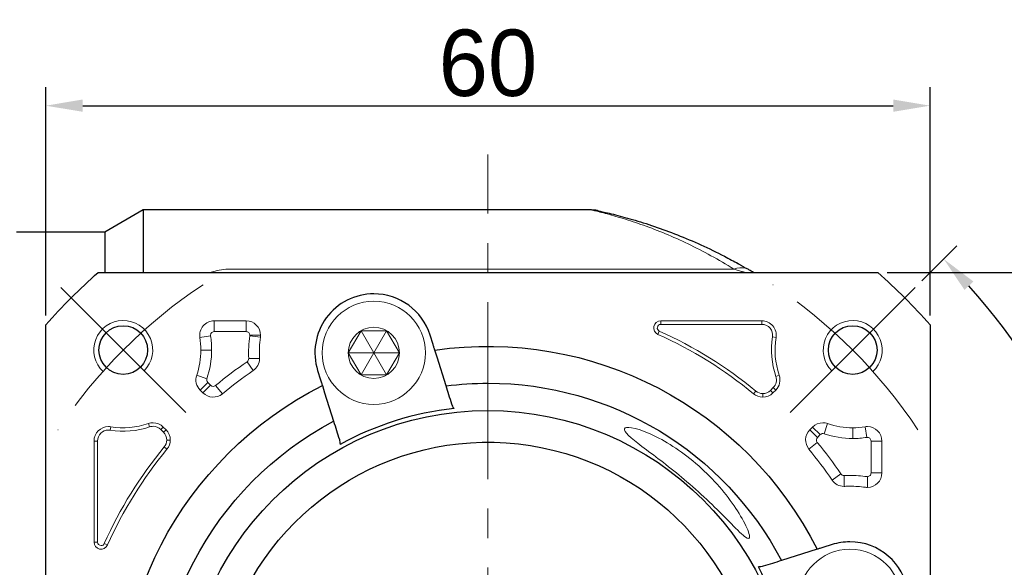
# Model space of a CAD drawing. Header units: millimetres. Extents: x 831 to 1300, y 1031 to 1361.
# Tile 4 of 12: x 891 to 958, y 1257 to 1294. Entities that reach past the tile are written whole.
import ezdxf

# ---------------------------------------------------------------- set-up
doc = ezdxf.new("R2010")
doc.units = ezdxf.units.MM
doc.header["$PDSIZE"] = -5
doc.linetypes.add('点画线', pattern=[18, 12, -2, 2, -2])
doc.layers.get('0').update_dxf_attribs({"lineweight": 18})
doc.layers.get('Defpoints').update_dxf_attribs({"lineweight": 18})
for name, color, linetype, lineweight in [('7中心线层', 7, '点画线', 18), ('尺寸线层', 3, 'Continuous', 18), ('粗实线', 7, 'Continuous', 50), ('细实线', 7, 'Continuous', 18)]:
    doc.layers.add(name, color=color, linetype=linetype, lineweight=lineweight)
doc.styles.add('工程字', font='txt')
doc.dimstyles.new('DIMSTYLE_17', dxfattribs={"dimtxt": 8, "dimasz": 12, "dimexe": 0.18, "dimexo": 0.0625, "dimgap": 0.09, "dimtad": 1, "dimtih": 1, "dimtoh": 1, "dimdec": 3, "dimdsep": 46, "dimtxsty": 'Standard', "dimblk": '_CAXARROW', "dimcen": 0.09, "dimdle": 24, "dimadec": 0, "dimazin": 0, "dimtfac": 0.7, "dimtdec": 3, "dimtofl": 0, "dimtmove": 0, "dimatfit": 3, "dimfxl": 1, "dimtolj": 1, "dimarcsym": 0})
doc.dimstyles.new('副本 ISO-25', dxfattribs={"dimtxt": 4.5, "dimasz": 2.5, "dimexe": 1.25, "dimexo": 0.625, "dimtad": 1, "dimtxsty": '工程字', "dimcen": 2.5, "dimdle": 5, "dimadec": 0, "dimazin": 0, "dimtfac": 1, "dimtmove": 0, "dimatfit": 3, "dimfxl": 1, "dimtolj": 1, "dimarcsym": 0})

# ---------------------------------------------------------------- blocks, each defined once
blk = doc.blocks.new('*D94')
at = {"layer": 'Defpoints', "color": 0}
for p in [(952.55, 1288.42), (892.55, 1273.562), (952.55, 1273.562)]:
    blk.add_point(p, dxfattribs=at)
at = {"layer": '尺寸线层', "color": 0, "lineweight": -2}
for p, q in [((892.55, 1274.187), (892.55, 1289.67)), ((952.55, 1274.187), (952.55, 1289.67)), ((895.05, 1288.42), (950.05, 1288.42))]:
    blk.add_line(p, q, dxfattribs=at)
at = {"layer": '尺寸线层', "color": 0}
for points in [[(895.05, 1288.837), (895.05, 1288.004), (892.55, 1288.42)], [(950.05, 1288.004), (950.05, 1288.837), (952.55, 1288.42)]]:
    blk.add_solid(points, dxfattribs=at)
at = {"layer": '尺寸线层', "color": 0, "insert": (922.55, 1291.295), "char_height": 4.5, "attachment_point": 5, "style": '工程字'}
blk.add_mtext('\\A1;60', dxfattribs=at)
blk = doc.blocks.new('_CAXARROW')
blk.add_hatch(color=0).paths.add_polyline_path([(0, 0), (-1, 0.125), (-1, -0.125)], flags=0)
blk = doc.blocks.new('*D102')
at = {"layer": 'Defpoints', "color": 0}
for p in [(949.954, 1268.877), (895.147, 1225.332)]:
    blk.add_point(p, dxfattribs=at)
at = {"layer": '尺寸线层', "color": 0, "linetype": 'Continuous', "lineweight": -2}
for p, q in [((922.46, 1247.104), (922.64, 1247.104)), ((922.55, 1247.014), (922.55, 1247.194)), ((873.296, 1207.971), (892.798, 1223.465)), ((863.17, 1207.971), (873.296, 1207.971))]:
    blk.add_line(p, q, dxfattribs=at)
blk.add_arc((922.55, 1247.104), 35, 218.17347, 303.41935, dxfattribs=at)
at = {"layer": '尺寸线层', "color": 0, "lineweight": -2, "xscale": 3, "yscale": 3, "zscale": 3, "rotation": 38.46813667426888}
blk.add_blockref('_CAXARROW', (895.147, 1225.332), dxfattribs=at)
at = {"layer": '尺寸线层', "color": 0, "insert": (867.733, 1211.221), "char_height": 4.5, "attachment_point": 5, "style": '工程字'}
blk.add_mtext('\\A1;∅70', dxfattribs=at)
blk = doc.blocks.new('_FILLED')
at = {"linetype": 'ByBlock'}
blk.add_hatch(color=0, dxfattribs=at).paths.add_polyline_path([(0, 0), (-1, 0.133), (-1, -0.133)], flags=0)
blk = doc.blocks.new('*D103')
at = {"layer": 'Defpoints', "color": 0}
for p in [(949.008, 1277.104), (949.008, 1217.104), (974.386, 1217.104)]:
    blk.add_point(p, dxfattribs=at)
at = {"layer": '尺寸线层', "color": 0, "lineweight": -2}
for p, q in [((949.633, 1277.104), (975.636, 1277.104)), ((974.386, 1274.604), (974.386, 1219.604)), ((949.633, 1217.104), (975.636, 1217.104))]:
    blk.add_line(p, q, dxfattribs=at)
at = {"layer": '尺寸线层', "color": 0}
for points in [[(974.803, 1274.604), (973.969, 1274.604), (974.386, 1277.104)], [(973.969, 1219.604), (974.803, 1219.604), (974.386, 1217.104)]]:
    blk.add_solid(points, dxfattribs=at)
at = {"layer": '尺寸线层', "color": 0, "insert": (971.511, 1247.104), "char_height": 4.5, "attachment_point": 5, "rotation": 90, "style": '工程字'}
blk.add_mtext('\\A1;60', dxfattribs=at)
blk = doc.blocks.new('*D104')
at = {"layer": 'Defpoints', "color": 0}
for p in [(951.542, 1276.096), (943.056, 1267.61), (964.792, 1258.423), (868.637, 1247.104), (956.55, 1247.104)]:
    blk.add_point(p, dxfattribs=at)
at = {"layer": '尺寸线层', "color": 0, "lineweight": -2}
for p, q in [((951.984, 1276.538), (954.357, 1278.911)), ((957.175, 1247.104), (967.532, 1247.104))]:
    blk.add_line(p, q, dxfattribs=at)
blk.add_arc((922.55, 1247.104), 43.732, 3.27584, 41.72416, dxfattribs=at)
at = {"layer": '尺寸线层', "color": 0}
for points in [[(955.493, 1276.496), (954.887, 1275.924), (953.473, 1278.028)], [(965.794, 1249.591), (966.627, 1249.615), (966.282, 1247.104)]]:
    blk.add_solid(points, dxfattribs=at)
at = {"layer": '尺寸线层', "color": 0, "insert": (965.61, 1264.94), "char_height": 4.5, "attachment_point": 5, "rotation": 292.5, "style": '工程字'}
blk.add_mtext('\\A1;45%%d', dxfattribs=at)

msp = doc.modelspace()

# ---------------------------------------------------------------- linework, layer by layer
for p, q in [((905.086, 1277.3388), (939.2391, 1277.3388)), ((903.9708, 1273.1047), (903.9708, 1273.8348)), ((906.1386, 1273.8348), (903.9708, 1273.8348)), ((906.1386, 1273.1047), (906.1386, 1273.8348)), ((941.1297, 1273.8348), (934.2763, 1273.8348)), ((934.2763, 1273.5941), (934.2763, 1273.8348)), ((934.2763, 1273.5941), (941.1297, 1273.5941)), ((941.1297, 1273.5941), (941.1297, 1273.8348)), ((903.7237, 1272.8142), (903.003, 1272.6973)), ((903.9708, 1273.1047), (906.1386, 1273.1047)), ((906.3866, 1272.8202), (907.11, 1272.7208)), ((906.3888, 1272.8543), (907.1191, 1272.8543)), ((934.1785, 1273.1354), (934.0803, 1272.9156)), ((941.86, 1272.7358), (942.0975, 1272.6973)), ((903.071, 1271.8531), (903.8012, 1271.8531)), ((906.2071, 1271.0602), (906.6186, 1270.457)), ((906.3161, 1271.2783), (907.0455, 1271.3113)), ((906.3163, 1271.267), (907.0465, 1271.267)), ((903.4778, 1269.9101), (902.787, 1270.1465)), ((942.0857, 1270.0686), (942.3135, 1270.1465)), ((903.5377, 1269.652), (903.0214, 1269.1357)), ((903.7265, 1269.4631), (903.2102, 1268.9468)), ((903.7265, 1269.4631), (903.5377, 1269.652)), ((904.0631, 1269.4473), (904.5286, 1268.8847)), ((903.0214, 1269.1357), (903.2102, 1268.9468)), ((940.7253, 1269.0702), (940.5719, 1268.8847)), ((941.197, 1268.9003), (941.197, 1268.6597)), ((941.9089, 1269.3059), (941.7201, 1269.117)), ((941.7201, 1269.117), (941.8903, 1268.9468)), ((941.8903, 1268.9468), (942.0791, 1269.1357)), ((941.9089, 1269.3059), (942.0791, 1269.1357)), ((899.586, 1266.6398), (899.5081, 1266.8676)), ((945.356, 1266.1767), (945.5924, 1266.8676)), ((896.9188, 1266.4141), (896.9573, 1266.6516)), ((900.3487, 1266.463), (900.5189, 1266.6332)), ((900.3487, 1266.463), (900.5376, 1266.2742)), ((900.7077, 1266.4444), (900.5189, 1266.6332)), ((900.5376, 1266.2742), (900.7077, 1266.4444)), ((944.5816, 1266.6332), (944.3927, 1266.4444)), ((944.909, 1265.9281), (944.3927, 1266.4444)), ((945.0979, 1266.1169), (944.5816, 1266.6332)), ((944.909, 1265.9281), (945.0979, 1266.1169)), ((947.299, 1266.5836), (947.299, 1265.8534)), ((948.2601, 1265.9309), (948.1432, 1266.6516)), ((895.8198, 1265.6838), (895.8198, 1258.8304)), ((896.0604, 1265.6838), (895.8198, 1265.6838)), ((896.0604, 1258.8304), (896.0604, 1265.6838)), ((900.7542, 1265.7511), (900.9949, 1265.7511)), ((944.8932, 1265.5915), (944.3306, 1265.126)), ((948.5506, 1265.6838), (948.5506, 1263.516)), ((948.5506, 1265.6838), (949.2807, 1265.6838)), ((949.2807, 1263.516), (949.2807, 1265.6838)), ((900.5844, 1265.2794), (900.7699, 1265.126)), ((946.5061, 1263.4475), (945.9029, 1263.036)), ((948.5506, 1263.516), (949.2807, 1263.516)), ((946.7129, 1263.3383), (946.7129, 1262.6081)), ((948.3002, 1263.2658), (948.3002, 1262.5355)), ((896.0604, 1258.8304), (895.8198, 1258.8304)), ((896.5192, 1258.7326), (896.7389, 1258.6344))]:
    msp.add_line(p, q)
msp.add_circle((914.8071, 1271.6626), 1.7321)
for centre, radius, start, end in [((897.8015, 1271.8531), 2, 315, 227.046713), ((903.9708, 1272.8543), 0.9805, 90, 189.218623), ((906.1386, 1272.8543), 0.9805, 0, 90), ((934.2763, 1273.3543), 0.4805, 90, 245.929385), ((941.1297, 1272.8543), 0.9805, 350.781377, 90), ((947.299, 1271.8531), 2, 312.953287, 225), ((897.8015, 1271.8531), 5.9997, 0, 9.218623), ((914.8071, 1271.6626), 8.4997, 172.17173, 182.59118), ((906.1386, 1272.8543), 0.9805, 352.17173, 0), ((922.5502, 1247.1043), 28.5102, 50.39475, 65.929385), ((947.299, 1271.8531), 5.5102, 170.781377, 198.896119), ((897.8015, 1271.8531), 5.9997, 341.103881, 0), ((922.5502, 1247.1043), 28.9997, 124.302587, 129.60525), ((906.066, 1271.267), 0.9805, 304.302587, 0), ((906.066, 1271.267), 0.9805, 0, 2.59118), ((903.7147, 1269.829), 0.9805, 161.103881, 225), ((941.3858, 1269.829), 0.9805, 315, 18.896119), ((903.9035, 1269.6401), 0.9805, 225, 309.60525), ((941.197, 1269.6401), 0.9805, 230.39475, 270), ((941.197, 1269.6401), 0.9805, 270, 315), ((899.8256, 1265.9399), 0.9805, 90, 108.896119), ((899.8256, 1265.9399), 0.9805, 45, 90), ((945.2749, 1265.9399), 0.9805, 90, 135), ((945.2749, 1265.9399), 0.9805, 71.103881, 90), ((896.8002, 1265.6838), 0.9805, 90, 180), ((896.8002, 1265.6838), 0.9805, 80.781377, 90), ((897.8015, 1271.8531), 5.5102, 260.781377, 288.896119), ((900.0144, 1265.7511), 0.9805, 0, 45), ((945.086, 1265.7511), 0.9805, 135, 219.60525), ((947.299, 1271.8531), 5.9997, 251.103881, 270), ((948.3002, 1265.6838), 0.9805, 90, 99.218623), ((948.3002, 1265.6838), 0.9805, 0, 90), ((900.0144, 1265.7511), 0.9805, 320.39475, 0), ((922.5502, 1247.1043), 28.9997, 34.302587, 39.60525), ((947.299, 1271.8531), 5.9997, 270, 279.218623), ((922.5502, 1247.1043), 28.5102, 140.39475, 155.929385), ((948.3002, 1263.516), 0.9805, 270, 0), ((946.7129, 1263.5886), 0.9805, 214.302587, 270), ((947.1085, 1254.8475), 8.4997, 90, 92.59118), ((947.1085, 1254.8475), 8.4997, 82.17173, 90), ((946.7129, 1263.5886), 0.9805, 270, 272.59118), ((948.3002, 1263.516), 0.9805, 262.17173, 270), ((896.3002, 1258.8304), 0.4805, 180, 335.929385)]:
    msp.add_arc(centre, radius, start, end)
at = {"extrusion": (0, 0, -1)}
for centre, radius, start, end in [((-941.1297, 1272.8543), 0.7398, 90, 189.218623), ((-922.5502, 1247.1043), 28.2695, 114.070615, 129.60525), ((-897.8015, 1271.8531), 5.2695, 170.781377, 180), ((-914.8071, 1271.6626), 7.7695, 357.40882, 7.82827), ((-947.299, 1271.8531), 5.2695, 341.103881, 9.218623), ((-897.8015, 1271.8531), 5.2695, 180, 198.896119), ((-922.5502, 1247.1043), 28.2695, 50.39475, 55.697413), ((-941.3858, 1269.829), 0.7398, 161.103881, 225), ((-941.197, 1269.6401), 0.7398, 270, 309.60525), ((-941.197, 1269.6401), 0.7398, 225, 270), ((-897.8015, 1271.8531), 5.2695, 251.103881, 279.218623), ((-947.299, 1271.8531), 5.2695, 270, 288.896119), ((-896.8002, 1265.6838), 0.7398, 0, 90), ((-896.8002, 1265.6838), 0.7398, 90, 99.218623), ((-899.8256, 1265.9399), 0.7398, 71.103881, 90), ((-899.8256, 1265.9399), 0.7398, 90, 135), ((-900.0144, 1265.7511), 0.7398, 135, 180), ((-947.299, 1271.8531), 5.2695, 260.781377, 270), ((-900.0144, 1265.7511), 0.7398, 180, 219.60525), ((-922.5502, 1247.1043), 28.2695, 24.070615, 39.60525), ((-922.5502, 1247.1043), 28.2695, 140.39475, 145.697413), ((-947.1085, 1254.8475), 7.7695, 87.40882, 90), ((-947.1085, 1254.8475), 7.7695, 90, 97.82827)]:
    msp.add_arc(centre, radius, start, end, dxfattribs=at)
msp.add_ellipse((939.2391, 1275.5733), major_axis=(-1.0114, -1.7254), ratio=0.6888272, start_param=3.3165106, end_param=3.8466841)
for points, knots in [([(939.2391, 1277.3388), (938.7196, 1277.6504), (937.6818, 1278.273), (936.1253, 1279.064), (934.5878, 1279.7508), (933.0974, 1280.3261), (931.6881, 1280.7913), (930.6568, 1281.0808), (930.0152, 1281.2432), (929.6753, 1281.3245), (929.5576, 1281.3518), (929.5531, 1281.3531), (929.5485, 1281.3534)], [0, 0, 0, 0, 0.1323272, 0.264402, 0.3960277, 0.5274442, 0.659115, 0.7918025, 0.8579932, 0.9244531, 0.9912763, 1, 1, 1, 1]), ([(905.086, 1277.3388), (904.8754, 1277.3388), (904.67, 1277.3232), (904.2687, 1277.2641), (904.0807, 1277.2217), (903.8378, 1277.1507), (903.774, 1277.1303), (903.7118, 1277.1088)], [0, 0, 0, 0, 0.4225202, 0.4225202, 0.8450404, 0.8450404, 1, 1, 1, 1]), ([(939.2391, 1277.3388), (939.3425, 1277.3085), (939.4976, 1277.2629), (939.6839, 1277.2062), (939.8288, 1277.1619), (939.918, 1277.1343), (939.9523, 1277.1237)], [0, 0, 0, 0, 0.366926, 0.5501014, 0.7344006, 1, 1, 1, 1]), ([(939.9515, 1277.1239), (939.9559, 1277.1226), (939.9902, 1277.1119), (940.0029, 1277.108), (940.0145, 1277.1043)], [0, 0, 0, 0, 0.078422, 1, 1, 1, 1]), ([(934.1785, 1273.1354), (934.1352, 1273.1671), (934.0489, 1273.2303), (934.027, 1273.4075), (934.1193, 1273.5603), (934.2239, 1273.5829), (934.2763, 1273.5941)], [0, 0, 0, 0, 0.2504474, 0.5, 0.7495526, 1, 1, 1, 1]), ([(906.1386, 1273.1047), (906.2064, 1273.0885), (906.3412, 1273.0563), (906.373, 1272.9214), (906.3888, 1272.8543)], [0, 0, 0, 0, 0.5025738, 1, 1, 1, 1]), ([(906.3163, 1271.267), (906.3109, 1271.2258), (906.3, 1271.1435), (906.2381, 1271.088), (906.2071, 1271.0602)], [0, 0, 0, 0, 0.499116, 1, 1, 1, 1]), ([(904.0631, 1269.4473), (904.0097, 1269.4187), (903.8959, 1269.358), (903.7852, 1269.4267), (903.7265, 1269.4631)], [0, 0, 0, 0, 0.4696061, 1, 1, 1, 1]), ([(936.0502, 1264.6568), (935.0667, 1265.4133), (933.957, 1266.0377), (932.2504, 1266.6767), (931.737, 1266.6798), (931.8778, 1266.1869), (932.4826, 1265.7111), (934.1137, 1264.481), (935.1064, 1263.73), (936.0502, 1262.9246)], [0, 0, 0, 0, 0.25, 0.25, 0.5, 0.5, 0.75, 0.75, 1, 1, 1, 1]), ([(944.8932, 1265.5915), (944.8635, 1265.6491), (944.8041, 1265.7643), (944.874, 1265.8735), (944.909, 1265.9281)], [0, 0, 0, 0, 0.5, 1, 1, 1, 1]), ([(936.0502, 1262.9246), (937.1129, 1262.0178), (938.1013, 1261.0491), (939.3249, 1259.8054), (939.7022, 1259.4154), (940.2218, 1259.0075), (940.3389, 1259.0424), (940.234, 1259.558), (940.0449, 1259.9783), (939.5433, 1260.8697), (939.2217, 1261.3575), (938.1111, 1262.8157), (937.1605, 1263.8029), (936.0502, 1264.6568)], [0, 0, 0, 0, 0.25, 0.25, 0.375, 0.375, 0.5, 0.5, 0.625, 0.625, 0.75, 0.75, 1, 1, 1, 1]), ([(946.7129, 1263.3383), (946.6717, 1263.3437), (946.5894, 1263.3546), (946.5339, 1263.4165), (946.5061, 1263.4475)], [0, 0, 0, 0, 0.4991029, 1, 1, 1, 1]), ([(948.5506, 1263.516), (948.5344, 1263.4482), (948.5022, 1263.3134), (948.3673, 1263.2816), (948.3002, 1263.2658)], [0, 0, 0, 0, 0.5025748, 1, 1, 1, 1]), ([(896.5192, 1258.7326), (896.4927, 1258.6946), (896.441, 1258.6204), (896.2851, 1258.5766), (896.1054, 1258.6486), (896.0755, 1258.7693), (896.0604, 1258.8304)], [0, 0, 0, 0, 0.2188245, 0.427987, 0.7104341, 1, 1, 1, 1])]:
    msp.add_open_spline(points, degree=3, knots=knots)
for points, degree in [([(903.7237, 1272.8142), (903.7316, 1272.891), (903.7473, 1273.0445), (903.8963, 1273.0846), (903.9708, 1273.1047)], 3), ([(906.3888, 1272.8543), (906.3888, 1272.8429), (906.3881, 1272.8315), (906.3866, 1272.8202)], 3), ([(906.3161, 1271.2783), (906.3163, 1271.267)], 1), ([(903.5377, 1269.652), (903.5093, 1269.6907), (903.4527, 1269.7683), (903.4695, 1269.8628), (903.4778, 1269.9101)], 3), ([(945.0979, 1266.1169), (945.1366, 1266.1452), (945.2142, 1266.2019), (945.3087, 1266.1851), (945.356, 1266.1767)], 3), ([(948.2601, 1265.9309), (948.3369, 1265.923), (948.4904, 1265.9073), (948.5305, 1265.7583), (948.5506, 1265.6838)], 3), ([(946.7242, 1263.3385), (946.7129, 1263.3383)], 1), ([(948.3002, 1263.2658), (948.2888, 1263.2658), (948.2774, 1263.2665), (948.2661, 1263.268)], 3)]:
    msp.add_open_spline(points, degree=degree)
at = {"layer": '7中心线层'}
for p, q in [((922.5502, 1209.1043), (922.5502, 1285.1043)), ((902.0441, 1267.6104), (893.5589, 1276.0957)), ((943.0563, 1267.6104), (951.5416, 1276.0957))]:
    msp.add_line(p, q, dxfattribs=at)
for start, end in [(123.521659, 146.478341), (33.521659, 56.478341)]:
    msp.add_arc((922.5502, 1247.1043), 35, start, end, dxfattribs=at)
at = {"layer": '粗实线', "linetype": 'Continuous', "lineweight": 30}
for p, q in [((899.1483, 1281.3543), (896.5502, 1279.8543)), ((929.565, 1281.3543), (899.1483, 1281.3543)), ((899.1483, 1281.3543), (899.1483, 1277.1048)), ((896.5502, 1279.8543), (890.5502, 1279.8543)), ((896.5502, 1279.8543), (896.5502, 1277.1044)), ((896.0927, 1277.1043), (949.0078, 1277.1043)), ((896.0927, 1277.1043), (949.0078, 1277.1043)), ((892.5502, 1246.4471), (892.5502, 1273.5619)), ((892.5502, 1246.4471), (892.5502, 1273.5619)), ((952.5502, 1273.5619), (952.5502, 1241.9389)), ((952.5502, 1273.5619), (952.5502, 1241.9389)), ((918.8225, 1272.2293), (918.6219, 1272.8654)), ((919.0967, 1271.3597), (918.9443, 1271.8429)), ((919.707, 1269.424), (919.0967, 1271.3597)), ((910.9922, 1270.4597), (911.1928, 1269.8237)), ((911.3146, 1269.4373), (911.4669, 1268.9541)), ((911.4669, 1268.9541), (912.0773, 1267.0183)), ((944.4, 1258.1876), (942.4642, 1257.5773)), ((944.8832, 1258.34), (944.4, 1258.1876)), ((945.9056, 1258.6624), (945.2696, 1258.4618))]:
    msp.add_line(p, q, dxfattribs=at)
for centre in [(897.8015, 1271.8531), (947.299, 1271.8531)]:
    msp.add_circle(centre, 1.65, dxfattribs=at)
at = {"layer": '粗实线', "linetype": 'Continuous', "lineweight": 30, "extrusion": (0, 0, -1)}
for radius, start, end in [(40, 41.409622, 48.590378), (40, 41.409622, 48.590378), (40, 131.409622, 138.590378), (40, 131.409622, 138.590378), (25, 81.706896, 153.293104), (25, 351.706896, 63.293104), (22.5, 82.740348, 90), (22.5, 90, 152.259652), (20.6414, 270, 90), (20.6414, 90, 270), (22.5, 352.740348, 62.259652), (18.5, 19.791512, 178.141433)]:
    msp.add_arc((-922.5502, 1247.1043), radius, start, end, dxfattribs=at)
at = {"layer": '粗实线', "linetype": 'Continuous', "lineweight": 30}
for centre, radius, start, end in [((914.8071, 1271.6626), 4, 90, 197.5), ((914.8071, 1271.6626), 4, 17.5, 90), ((922.5502, 1247.1043), 20.9162, 96.317702, 118.682298), ((947.1085, 1254.8475), 4, 90, 107.5), ((947.1085, 1254.8475), 4, 287.500017, 90), ((922.5502, 1247.1043), 20.9162, 6.317702, 28.682298)]:
    msp.add_arc(centre, radius, start, end, dxfattribs=at)
for centre, major_axis, ratio, start_param, end_param in [((929.6072, 1279.341), (0.4277, 1.9537), 0.9910457, 0.122289, 0.2173971), ((929.6072, 1279.341), (0.4277, 1.9537), 0.9910457, 0, 0.0754095), ((939.2391, 1275.5733), (-1.0114, -1.7254), 0.6888272, 3.1415927, 3.3165103)]:
    msp.add_ellipse(centre, major_axis=major_axis, ratio=ratio, start_param=start_param, end_param=end_param, dxfattribs=at)
for points, degree in [([(929.8876, 1281.3211), (929.7062, 1281.3556), (929.7007, 1281.3433)], 2), ([(940.0283, 1277.3936), (939.4352, 1277.762)], 1), ([(920.0954, 1268.192), (919.9658, 1268.6031), (919.8364, 1269.0137), (919.707, 1269.424)], 3), ([(920.2486, 1267.8935), (920.176, 1267.9905), (920.1275, 1268.0903), (920.0954, 1268.192)], 3), ([(912.0773, 1267.0183), (912.2066, 1266.6081), (912.3361, 1266.1974), (912.4657, 1265.7864)], 3), ([(912.4657, 1265.7864), (912.4978, 1265.6846), (912.5153, 1265.5751), (912.5115, 1265.454)], 3), ([(942.4642, 1257.5773), (942.054, 1257.448), (941.6433, 1257.3185), (941.2323, 1257.1889)], 3), ([(941.2323, 1257.1889), (941.1305, 1257.1568), (941.021, 1257.1393), (940.8999, 1257.1431)], 3)]:
    msp.add_open_spline(points, degree=degree, dxfattribs=at)
for points, knots in [([(930.0348, 1281.2947), (929.9988, 1281.3025), (929.9268, 1281.3182), (930.1269, 1281.2748), (930.5107, 1281.1881), (931.2214, 1281.0172), (932.113, 1280.7792), (933.0838, 1280.4847), (934.0904, 1280.1547), (935.3961, 1279.6771), (936.9952, 1278.9993), (938.3854, 1278.3327), (939.2334, 1277.8692), (939.5506, 1277.6924)], [0, 0, 0, 0, 0.0663768, 0.1327871, 0.1992303, 0.2653755, 0.3980578, 0.463951, 0.5296956, 0.6610878, 0.7927036, 0.9224406, 1, 1, 1, 1]), ([(940.578, 1277.1043), (940.577, 1277.1049), (940.576, 1277.1055), (940.4764, 1277.1654), (940.3676, 1277.2301), (940.2505, 1277.2987)], [0.15429395, 0.15429395, 0.15429395, 0.15429395, 0.16265421, 0.16265421, 1, 1, 1, 1]), ([(918.9445, 1271.8422), (918.9432, 1271.8466), (918.9418, 1271.851), (918.9332, 1271.8783), (918.9265, 1271.8994), (918.9098, 1271.9523), (918.8996, 1271.9848), (918.8768, 1272.0571), (918.8639, 1272.098), (918.8415, 1272.1691), (918.832, 1272.1993), (918.8225, 1272.2293)], [0, 0, 0, 0, 0.2115356, 0.2115356, 0.4229944, 0.4229944, 0.6356664, 0.6356664, 0.8509644, 0.8509644, 1, 1, 1, 1]), ([(911.1928, 1269.8237), (911.2065, 1269.78), (911.2205, 1269.7357), (911.2465, 1269.6533), (911.2589, 1269.614), (911.2803, 1269.5461), (911.2896, 1269.5165), (911.3039, 1269.4712), (911.3091, 1269.4547), (911.3119, 1269.4459), (911.3133, 1269.4415), (911.3146, 1269.4371)], [0, 0, 0, 0, 0.2183987, 0.2183987, 0.4368728, 0.4368728, 0.6541149, 0.6541149, 0.8686839, 0.8686839, 1, 1, 1, 1]), ([(945.2696, 1258.4618), (945.2259, 1258.4481), (945.1816, 1258.4341), (945.0992, 1258.4081), (945.0599, 1258.3957), (944.992, 1258.3743), (944.9624, 1258.365), (944.9171, 1258.3507), (944.9006, 1258.3455), (944.8918, 1258.3427), (944.8874, 1258.3413), (944.883, 1258.3399)], [0, 0, 0, 0, 0.2183987, 0.2183987, 0.4368728, 0.4368728, 0.6541149, 0.6541149, 0.8686839, 0.8686839, 1, 1, 1, 1])]:
    msp.add_open_spline(points, degree=3, knots=knots, dxfattribs=at)
at = {"layer": '细实线', "color": 0}
for p, q in [((915.6731, 1273.1626), (913.941, 1270.1626)), ((915.6731, 1270.1626), (913.941, 1273.1626)), ((916.5391, 1271.6626), (913.075, 1271.6626))]:
    msp.add_line(p, q, dxfattribs=at)
msp.add_lwpolyline([(913.075, 1271.6626), (913.941, 1270.1626), (915.6731, 1270.1626), (916.5391, 1271.6626), (915.6731, 1273.1626), (913.941, 1273.1626)], close=True, dxfattribs=at)
for centre in [(914.8071, 1271.6626), (947.1085, 1254.8475)]:
    msp.add_circle(centre, 3.5, dxfattribs=at)

# ---------------------------------------------------------------- dimensions: what is measured, and where the dimension line sits
at = {"layer": '尺寸线层'}
dim = msp.add_linear_dim(base=(952.5502, 1288.4203), p1=(892.5502, 1273.5619), p2=(952.5502, 1273.5619), dimstyle='副本 ISO-25', override={"dimtxsty": '工程字'}, dxfattribs=at)
dim.commit()
dim.dimension.update_dxf_attribs({"geometry": '*D94', "text_midpoint": (922.5502, 1288.4203), "dimtype": 160})
dim = msp.add_angular_dim_2l(base=(964.7921, 1258.423), line1=((943.0563, 1267.6104), (951.5416, 1276.0957)), line2=((956.5502, 1247.1043), (868.6368, 1247.1043)), dimstyle='副本 ISO-25', dxfattribs=at)
dim.commit()
dim.dimension.update_dxf_attribs({"geometry": '*D104', "text_midpoint": (965.6095, 1264.9401)})
dim = msp.add_linear_dim(base=(974.386, 1217.1043), p1=(949.0078, 1277.1043), p2=(949.0078, 1217.1043), angle=90, dimstyle='副本 ISO-25', dxfattribs=at)
dim.commit()
dim.dimension.update_dxf_attribs({"geometry": '*D103', "text_midpoint": (971.511, 1247.1043)})
at = {"layer": '尺寸线层', "linetype": 'Continuous'}
dim = msp.add_diameter_dim_2p(p1=(949.9536, 1268.8771), p2=(895.1468, 1225.3316), dimstyle='DIMSTYLE_17', override={"dimtxt": 4.5, "dimasz": 3, "dimgap": 1, "dimtxsty": '工程字', "dimtol": 0, "dimldrblk": '_FILLED'}, dxfattribs=at)
dim.commit()
dim.dimension.update_dxf_attribs({"geometry": '*D102', "text_midpoint": (867.7333, 1207.9705), "dimtype": 163})

doc.saveas('drawing.dxf')
